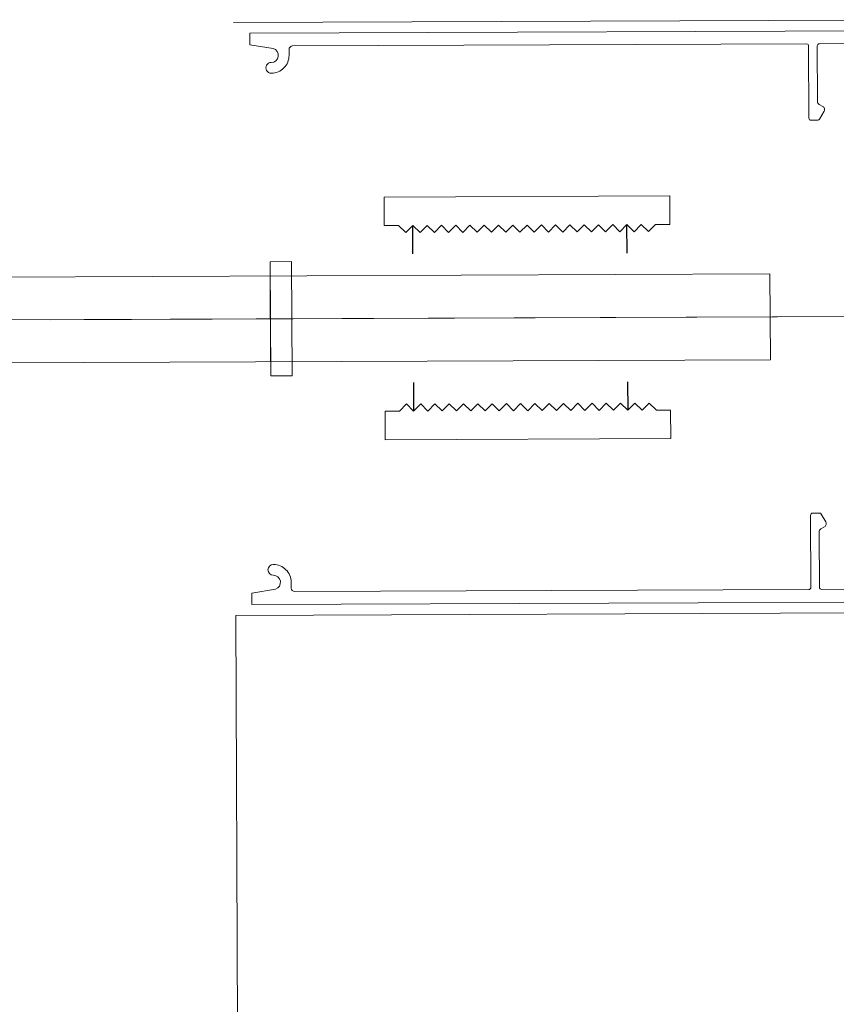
# Model space of a CAD drawing. Header units: millimetres. Extents: x 21148.2 to 21239.2, y 30135 to 30201.8.
# Tile 176 of 189: x 21216.912 to 21217.026, y 30173.97 to 30174.108. Entities that reach past the tile are written whole.
import ezdxf

# ---------------------------------------------------------------- set-up
doc = ezdxf.new("R2010")
doc.units = ezdxf.units.MM
doc.linetypes.add('AR-T1E-20-L1$0$BIAL - T1E - LT - 001 - AR - DWG - 0134 & 138$0$EAST PTB LVL-1-FACADE$0$CENTER', pattern=[50.8, 31.75, -6.35, 6.35, -6.35])
for name, color, linetype, lineweight in [('AR-T1E-20-L1$0$BIAL - T1E - LT - 001 - AR - DWG - 0134 & 138$0$EAST PTB LVL-1-FACADE$0$ALUM_COVER', 7, 'Continuous', 13), ('AR-T1E-20-L1$0$BIAL - T1E - LT - 001 - AR - DWG - 0134 & 138$0$EAST PTB LVL-1-FACADE$0$ALUM_MULLION', 7, 'Continuous', 13), ('AR-T1E-20-L1$0$BIAL - T1E - LT - 001 - AR - DWG - 0134 & 138$0$EAST PTB LVL-1-FACADE$0$Centerline', 7, 'AR-T1E-20-L1$0$BIAL - T1E - LT - 001 - AR - DWG - 0134 & 138$0$EAST PTB LVL-1-FACADE$0$CENTER', 13), ('AR-T1E-20-L1$0$BIAL - T1E - LT - 001 - AR - DWG - 0134 & 138$0$EAST PTB LVL-1-FACADE$0$hatch', 7, 'Continuous', 13), ('AR-T1E-20-L1$0$BIAL - T1E - LT - 001 - AR - DWG - 0134 & 138$0$EAST PTB LVL-1-FACADE$0$STEEL_MULLION', 7, 'Continuous', 13), ('AR-T1E-20-L1$0$BIAL - T1E - LT - 001 - AR - DWG - 0134 & 138$0$EAST PTB LVL-1-FACADE$0$STEEL_TRANSOM', 7, 'Continuous', 13)]:
    doc.layers.add(name, color=color, linetype=linetype, lineweight=lineweight)

msp = doc.modelspace()

# ---------------------------------------------------------------- linework, layer by layer
for p, q in [((21216.96664, 30174.07508), (21216.96662, 30174.07908)), ((21216.99664, 30174.0752), (21216.99662, 30174.0792)), ((21216.96671, 30174.05708), (21216.96673, 30174.05308)), ((21216.99671, 30174.0572), (21216.99673, 30174.0532))]:
    msp.add_line(p, q)
at = {"layer": 'AR-T1E-20-L1$0$BIAL - T1E - LT - 001 - AR - DWG - 0134 & 138$0$EAST PTB LVL-1-FACADE$0$ALUM_COVER'}
for points in [[(21216.94928, 30174.10371, -0.414214), (21216.94977, 30174.10421), (21217.02177, 30174.1045, -0.414214), (21217.02207, 30174.1042), (21217.02211, 30174.0941, 0.414214), (21217.02241, 30174.0938), (21217.02335, 30174.09381, 0.267949), (21217.02361, 30174.09396), (21217.02424, 30174.09506, 0.414214), (21217.02406, 30174.09574), (21217.02355, 30174.09603, -0.267949), (21217.0233, 30174.09646), (21217.02327, 30174.10421, -0.414214), (21217.02357, 30174.10451), (21217.04377, 30174.10459), (21217.04376, 30174.10639), (21216.94376, 30174.10599), (21216.94377, 30174.10439), (21216.94707, 30174.10386, -0.86287), (21216.94678, 30174.1019, 1), (21216.94679, 30174.1004, 0.414214), (21216.94928, 30174.10291)], [(21216.94958, 30174.02831, 0.414214), (21216.95008, 30174.02781), (21217.02208, 30174.0281, 0.414214), (21217.02238, 30174.0284), (21217.02233, 30174.0385, -0.414214), (21217.02263, 30174.0388), (21217.02357, 30174.03881, -0.267949), (21217.02383, 30174.03866), (21217.02447, 30174.03756, -0.414214), (21217.02429, 30174.03688), (21217.02379, 30174.03659, 0.267949), (21217.02354, 30174.03615), (21217.02358, 30174.02841, 0.414214), (21217.02388, 30174.02811), (21217.04408, 30174.02819), (21217.04408, 30174.02639), (21216.94408, 30174.02599), (21216.94408, 30174.02759), (21216.94737, 30174.02815, 0.86287), (21216.94707, 30174.0301, -1), (21216.94707, 30174.0316, -0.414214), (21216.94958, 30174.02911)]]:
    msp.add_lwpolyline(points, format="xyb", close=True, dxfattribs=at)
at = {"layer": 'AR-T1E-20-L1$0$BIAL - T1E - LT - 001 - AR - DWG - 0134 & 138$0$EAST PTB LVL-1-FACADE$0$ALUM_MULLION'}
for points in [[(21216.96261, 30174.08306), (21216.96262, 30174.07906), (21216.96462, 30174.07907), (21216.96563, 30174.07808), (21216.96662, 30174.07908), (21216.96763, 30174.07808), (21216.96862, 30174.07909), (21216.96963, 30174.07809), (21216.97062, 30174.0791), (21216.97163, 30174.0781), (21216.97262, 30174.0791), (21216.97363, 30174.07811), (21216.97462, 30174.07911), (21216.97563, 30174.07812), (21216.97662, 30174.07912), (21216.97763, 30174.07812), (21216.97862, 30174.07913), (21216.97963, 30174.07813), (21216.98062, 30174.07914), (21216.98163, 30174.07814), (21216.98262, 30174.07914), (21216.98363, 30174.07815), (21216.98462, 30174.07915), (21216.98563, 30174.07816), (21216.98662, 30174.07916), (21216.98763, 30174.07816), (21216.98862, 30174.07917), (21216.98963, 30174.07817), (21216.99062, 30174.07918), (21216.99163, 30174.07818), (21216.99262, 30174.07918), (21216.99363, 30174.07819), (21216.99462, 30174.07919), (21216.99563, 30174.0782), (21216.99662, 30174.0792), (21216.99763, 30174.0782), (21216.99862, 30174.07921), (21216.99963, 30174.07821), (21217.00062, 30174.07922), (21217.00262, 30174.07922), (21217.00261, 30174.08322)], [(21216.96274, 30174.04906), (21216.96273, 30174.05306), (21216.96473, 30174.05307), (21216.96572, 30174.05408), (21216.96673, 30174.05308), (21216.96772, 30174.05408), (21216.96873, 30174.05309), (21216.96972, 30174.05409), (21216.97073, 30174.0531), (21216.97172, 30174.0541), (21216.97273, 30174.0531), (21216.97372, 30174.05411), (21216.97473, 30174.05311), (21216.97572, 30174.05412), (21216.97673, 30174.05312), (21216.97772, 30174.05412), (21216.97873, 30174.05313), (21216.97972, 30174.05413), (21216.98073, 30174.05314), (21216.98172, 30174.05414), (21216.98273, 30174.05314), (21216.98372, 30174.05415), (21216.98473, 30174.05315), (21216.98572, 30174.05416), (21216.98673, 30174.05316), (21216.98772, 30174.05416), (21216.98873, 30174.05317), (21216.98972, 30174.05417), (21216.99073, 30174.05318), (21216.99172, 30174.05418), (21216.99273, 30174.05318), (21216.99372, 30174.05419), (21216.99473, 30174.05319), (21216.99572, 30174.0542), (21216.99673, 30174.0532), (21216.99772, 30174.05421), (21216.99873, 30174.05321), (21216.99972, 30174.05421), (21217.00073, 30174.05322), (21217.00273, 30174.05323), (21217.00274, 30174.04923)]]:
    msp.add_lwpolyline(points, close=True, dxfattribs=at)
at = {"layer": 'AR-T1E-20-L1$0$BIAL - T1E - LT - 001 - AR - DWG - 0134 & 138$0$EAST PTB LVL-1-FACADE$0$Centerline', "ltscale": 0.5}
for q in [(21216.43575, 30174.06395), (21216.91589, 30174.06588)]:
    msp.add_line((21217.16523, 30174.06688), q, dxfattribs=at)
at = {"layer": 'AR-T1E-20-L1$0$BIAL - T1E - LT - 001 - AR - DWG - 0134 & 138$0$EAST PTB LVL-1-FACADE$0$hatch'}
for p, q in [((21217.04351, 30174.10789), (21216.94151, 30174.10748)), ((21217.04384, 30174.02489), (21216.94184, 30174.02448)), ((21216.94184, 30174.02448), (21216.94719, 30172.69199))]:
    msp.add_line(p, q, dxfattribs=at)
at = {"layer": 'AR-T1E-20-L1$0$BIAL - T1E - LT - 001 - AR - DWG - 0134 & 138$0$EAST PTB LVL-1-FACADE$0$STEEL_MULLION', "ltscale": 1000}
for p, q in [((21217.01665, 30174.07228), (21216.90165, 30174.07182)), ((21217.0167, 30174.06028), (21216.9017, 30174.05982))]:
    msp.add_line(p, q, dxfattribs=at)
at = {"layer": 'AR-T1E-20-L1$0$BIAL - T1E - LT - 001 - AR - DWG - 0134 & 138$0$EAST PTB LVL-1-FACADE$0$STEEL_MULLION'}
for p, q in [((21216.9467, 30174.06), (21216.94665, 30174.072)), ((21216.9467, 30174.06), (21216.94665, 30174.072)), ((21217.0167, 30174.06028), (21217.01665, 30174.07228))]:
    msp.add_line(p, q, dxfattribs=at)
at = {"layer": 'AR-T1E-20-L1$0$BIAL - T1E - LT - 001 - AR - DWG - 0134 & 138$0$EAST PTB LVL-1-FACADE$0$STEEL_TRANSOM'}
msp.add_lwpolyline([(21216.94971, 30174.05801), (21216.94964, 30174.07401), (21216.94664, 30174.074), (21216.94671, 30174.058), (21216.94971, 30174.05801)], dxfattribs=at)

doc.saveas('drawing.dxf')
